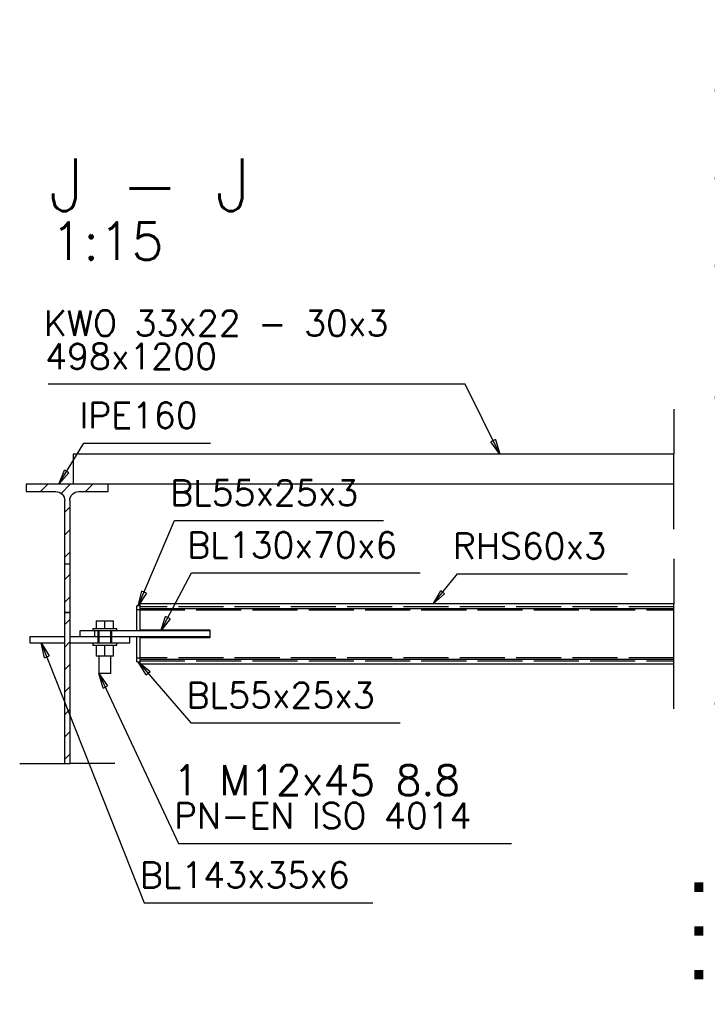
# Paper-space layout '450x700' of a CAD drawing. Header units: millimetres. Extents: x 0 to 420, y 0 to 695.
# Tile 3 of 86: x 183 to 228, y 87 to 153. Entities that reach past the tile are written whole.
import ezdxf

# ---------------------------------------------------------------- set-up
doc = ezdxf.new("R2010")
doc.units = ezdxf.units.MM
doc.linetypes.add('ACAD_ISO02W100', pattern=[15, 12, -3])
doc.linetypes.add('ACAD_ISO04W100', pattern=[30, 24, -3, 0, -3])
doc.layers.get('0').update_dxf_attribs({"linetype": 'CONTINUOUS'})
doc.layers.add('e-cad_opisy', color=7, linetype='CONTINUOUS')
doc.styles.add('ROMANS', font='romans')
doc.styles.add('Simplex.shx', font='simplex.shx', dxfattribs={"height": 2})
doc.linetypes.add('ZIGZAG', pattern='A,0.00254,-5.08,[131,ltypeshp.shx,S=5.08,R=0,X=-5.08,Y=0],-10.16,[131,ltypeshp.shx,S=5.08,R=180,X=5.08,Y=0],-5.08', length=20.32254)
pattern_1 = [(45, (187.8607, 114.5565), (-0.748355, 0.748355), [])]

psp = doc.layouts.new('450x700')

# ---------------------------------------------------------------- hatches: boundary and pattern name
h = psp.add_hatch()
h.set_pattern_fill('ANSI31', color=256, scale=0.333333, style=0)
h.set_pattern_definition(pattern_1)
h.paths.add_polyline_path([(185.527, 120.481), (185.527, 113.018), (185.861, 113.018), (185.861, 120.481, -0.414214), (186.461, 121.081), (188.427, 121.081), (188.427, 121.574), (182.961, 121.574), (182.961, 121.081), (184.927, 121.081, -0.414214)], flags=0)
h = psp.add_hatch()
h.set_pattern_fill('ANSI31', color=256, scale=0.333333, style=0)
h.set_pattern_definition(pattern_1)
h.paths.add_polyline_path([(185.527, 102.957), (185.861, 102.957), (185.861, 113.018), (185.527, 113.018)], flags=0)

# ---------------------------------------------------------------- linework, layer by layer
at = {"color": 7, "linetype": 'Continuous', "ltscale": 0.25}
for p, q in [((226.094, 126.574), (226.094, 123.574)), ((226.094, 118.574), (226.094, 121.574)), ((226.094, 116.601), (226.094, 113.601)), ((226.094, 106.601), (226.094, 109.601)), ((182.527, 102.957), (185.527, 102.957)), ((188.861, 102.957), (185.861, 102.957))]:
    psp.add_line(p, q, dxfattribs=at)
at = {"color": 0, "linetype": 'ByBlock', "lineweight": -2}
for p, q in [((214.211, 124.545), (213.912, 124.397)), ((214.505, 123.574), (213.912, 124.397)), ((214.211, 124.545), (214.505, 123.574)), ((185.129, 121.574), (185.51, 122.514)), ((185.794, 122.339), (185.129, 121.574)), ((185.794, 122.339), (185.51, 122.514)), ((190.427, 113.468), (190.666, 114.453)), ((190.972, 114.323), (190.427, 113.468)), ((190.972, 114.323), (190.666, 114.453)), ((210.073, 113.601), (210.569, 114.485)), ((210.829, 114.276), (210.073, 113.601)), ((210.829, 114.276), (210.569, 114.485)), ((191.923, 111.801), (192.246, 112.762)), ((192.54, 112.606), (191.923, 111.801)), ((192.54, 112.606), (192.246, 112.762)), ((184.174, 110.01), (183.961, 111.001)), ((183.961, 111.001), (184.484, 110.133)), ((184.174, 110.01), (184.484, 110.133)), ((190.954, 108.868), (190.427, 109.734)), ((190.427, 109.734), (191.207, 109.086)), ((188.081, 107.991), (187.809, 108.968)), ((187.809, 108.968), (188.383, 108.132)), ((190.954, 108.868), (191.207, 109.086)), ((188.081, 107.991), (188.383, 108.132))]:
    psp.add_line(p, q, dxfattribs=at)
at = {"linetype": 'Continuous', "ltscale": 0.25}
for p, q in [((226.094, 123.574), (186.094, 123.574)), ((186.094, 123.574), (186.094, 121.574)), ((188.427, 121.574), (182.961, 121.574)), ((182.961, 121.574), (182.961, 121.081)), ((226.094, 121.574), (188.427, 121.574)), ((188.427, 121.081), (188.427, 121.574)), ((182.961, 121.081), (184.927, 121.081)), ((186.461, 121.081), (188.427, 121.081)), ((185.527, 113.018), (185.527, 120.481)), ((185.861, 120.481), (185.861, 113.018)), ((226.094, 113.601), (190.527, 113.601)), ((190.527, 113.601), (190.527, 113.513)), ((190.527, 113.513), (190.527, 113.301)), ((185.527, 113.018), (185.861, 113.018)), ((185.861, 113.018), (185.527, 113.018)), ((185.527, 102.957), (185.527, 113.018)), ((185.861, 113.018), (185.861, 102.957)), ((190.527, 113.468), (190.327, 113.468)), ((190.327, 113.39), (190.327, 113.468)), ((190.327, 113.201), (190.327, 113.39)), ((190.527, 113.201), (190.327, 113.201)), ((190.327, 111.801), (190.327, 113.201)), ((190.527, 113.301), (226.094, 113.301)), ((190.527, 113.301), (190.527, 111.868)), ((187.616, 112.468), (188.194, 112.468)), ((187.616, 112.468), (187.616, 111.968)), ((188.194, 112.468), (188.772, 112.468)), ((188.194, 111.968), (188.194, 112.468)), ((188.772, 111.968), (188.772, 112.468)), ((187.527, 111.801), (186.527, 111.801)), ((186.527, 111.801), (186.527, 111.401)), ((187.394, 111.968), (187.409, 111.968)), ((187.394, 111.968), (187.394, 111.801)), ((187.409, 111.968), (187.455, 111.968)), ((187.455, 111.968), (187.529, 111.968)), ((195.194, 111.801), (187.527, 111.801)), ((187.527, 111.401), (187.527, 111.801)), ((187.529, 111.968), (187.628, 111.968)), ((187.628, 111.968), (187.75, 111.968)), ((187.75, 111.968), (187.888, 111.968)), ((187.888, 111.968), (188.038, 111.968)), ((188.038, 111.968), (188.194, 111.968)), ((188.194, 111.968), (188.35, 111.968)), ((188.35, 111.968), (188.5, 111.968)), ((188.5, 111.968), (188.639, 111.968)), ((188.639, 111.968), (188.76, 111.968)), ((188.76, 111.968), (188.859, 111.968)), ((188.859, 111.968), (188.933, 111.968)), ((188.933, 111.968), (188.979, 111.968)), ((188.979, 111.968), (188.994, 111.968)), ((188.994, 111.801), (188.994, 111.968)), ((190.527, 111.868), (195.194, 111.868)), ((190.527, 111.868), (190.527, 111.801)), ((195.194, 111.868), (195.194, 111.801)), ((195.194, 111.801), (195.194, 111.401)), ((185.527, 111.401), (183.194, 111.401)), ((183.194, 111.401), (183.194, 111.001)), ((183.194, 111.001), (185.527, 111.001)), ((189.861, 111.401), (185.861, 111.401)), ((185.861, 111.001), (189.861, 111.001)), ((187.394, 111.001), (187.394, 110.834)), ((188.994, 110.834), (188.994, 111.001)), ((195.194, 111.401), (189.861, 111.401)), ((189.861, 111.001), (189.861, 111.401)), ((190.327, 110.001), (190.327, 111.401)), ((190.527, 111.401), (190.527, 111.334)), ((195.194, 111.334), (190.527, 111.334)), ((190.527, 111.334), (190.527, 109.901)), ((195.194, 111.401), (195.194, 111.334)), ((187.409, 110.834), (187.394, 110.834)), ((187.455, 110.834), (187.409, 110.834)), ((187.529, 110.834), (187.455, 110.834)), ((187.628, 110.834), (187.529, 110.834)), ((187.616, 110.834), (187.616, 110.114)), ((187.75, 110.834), (187.628, 110.834)), ((187.888, 110.834), (187.75, 110.834)), ((188.038, 110.834), (187.888, 110.834)), ((188.194, 110.834), (188.038, 110.834)), ((188.35, 110.834), (188.194, 110.834)), ((188.194, 110.114), (188.194, 110.834)), ((188.5, 110.834), (188.35, 110.834)), ((188.639, 110.834), (188.5, 110.834)), ((188.76, 110.834), (188.639, 110.834)), ((188.859, 110.834), (188.76, 110.834)), ((188.772, 110.114), (188.772, 110.834)), ((188.933, 110.834), (188.859, 110.834)), ((188.979, 110.834), (188.933, 110.834)), ((188.994, 110.834), (188.979, 110.834)), ((188.194, 110.114), (187.616, 110.114)), ((187.794, 110.114), (187.794, 108.968)), ((188.772, 110.114), (188.194, 110.114)), ((188.594, 108.968), (188.594, 110.114)), ((190.327, 110.001), (190.527, 110.001)), ((190.327, 109.812), (190.327, 110.001)), ((190.327, 109.734), (190.327, 109.812)), ((190.327, 109.734), (190.527, 109.734)), ((226.094, 109.901), (190.527, 109.901)), ((190.527, 109.901), (190.527, 109.689)), ((190.527, 109.689), (190.527, 109.601)), ((190.527, 109.601), (226.094, 109.601)), ((187.825, 108.968), (187.794, 108.968)), ((187.911, 108.968), (187.825, 108.968)), ((188.041, 108.968), (187.911, 108.968)), ((188.194, 108.968), (188.041, 108.968)), ((188.347, 108.968), (188.194, 108.968)), ((188.477, 108.968), (188.347, 108.968)), ((188.564, 108.968), (188.477, 108.968)), ((188.594, 108.968), (188.564, 108.968))]:
    psp.add_line(p, q, dxfattribs=at)
at = {"color": 7, "linetype": 'ZIGZAG', "ltscale": 0.25}
for p, q in [((226.094, 121.574), (226.094, 123.574)), ((226.094, 109.601), (226.094, 113.601)), ((185.527, 102.957), (185.861, 102.957))]:
    psp.add_line(p, q, dxfattribs=at)
at = {"color": 84, "linetype": 'ACAD_ISO02W100', "ltscale": 0.25}
for p, q in [((185.861, 116.241), (185.527, 116.241)), ((185.861, 116.241), (185.527, 116.241)), ((226.094, 113.401), (190.527, 113.401)), ((190.527, 113.201), (226.094, 113.201)), ((187.727, 111.801), (187.727, 111.401)), ((187.794, 111.801), (187.794, 111.001)), ((188.594, 111.001), (188.594, 111.801)), ((188.661, 111.401), (188.661, 111.801)), ((187.727, 111.401), (187.727, 111.001)), ((188.661, 111.001), (188.661, 111.401)), ((226.094, 110.001), (190.527, 110.001)), ((190.527, 109.801), (226.094, 109.801))]:
    psp.add_line(p, q, dxfattribs=at)
at = {"color": 10, "linetype": 'ACAD_ISO04W100', "ltscale": 0.25}
psp.add_line((185.694, 116.241), (185.694, 116.241), dxfattribs=at)
at = {"color": 7}
for points in [[(214.505, 123.574), (212.196, 128.242), (184.43, 128.242)], [(185.129, 121.574), (186.806, 124.307), (195.225, 124.307)], [(190.427, 113.468), (192.844, 119.147), (206.768, 119.147)], [(191.923, 111.801), (193.981, 115.669), (209.2, 115.669)], [(210.073, 113.601), (211.678, 115.601), (223.012, 115.601)], [(183.961, 111.001), (190.824, 93.681), (206.043, 93.681)], [(190.427, 109.734), (193.937, 105.664), (207.861, 105.664)], [(187.809, 108.968), (193.101, 97.635), (215.282, 97.635)]]:
    psp.add_lwpolyline(points, dxfattribs=at)
at = {"linetype": 'Continuous', "ltscale": 0.25, "extrusion": (-1.71503e-16, 0, -1)}
for centre, start, end in [((-184.927, 120.481), 90, 180), ((-186.461, 120.481), 0, 90)]:
    psp.add_arc(centre, 0.6, start, end, dxfattribs=at)

# ---------------------------------------------------------------- texts
at = {"color": 84, "style": 'Simplex.shx'}
for s, height, p in [('J - J', 3.5, (184.446, 139.767)), ('1:15', 2.5, (184.608, 136.517))]:
    psp.add_text(s, height=height, dxfattribs=at).set_placement(p)
at = {"color": 7, "style": 'Simplex.shx'}
for s, height, p in [('KWO 33x22 - 30x3 ', 1.7, (184.131, 131.452)), ('498x1200', 1.7, (184.23, 129.242)), ('IPE160', 1.7, (186.508, 125.307)), ('BL55x25x3', 1.7, (192.546, 120.147)), ('BL130x70x6', 1.7, (193.683, 116.669)), ('RHS60x3', 1.7, (211.38, 116.601)), ('BL55x25x3', 1.7, (193.639, 106.664)), ('1 M12x45 8.8', 2, (192.74, 100.845)), ('PN-EN ISO 4014', 1.7, (192.803, 98.635)), ('BL143x35x6', 1.7, (190.525, 94.681))]:
    psp.add_text(s, height=height, dxfattribs=at).set_placement(p)
at = {"layer": 'e-cad_opisy', "ltscale": 4, "insert": (227.322, 87.517), "char_height": 1.75, "width": 85, "attachment_point": 7, "style": 'ROMANS'}
psp.add_mtext('{\\L\\C2;UWAGI MONTAŻOWE:\\P\\A1;\\fArial|b0|i0|c238|p34;\\l\\C1;▪ \\Fromans|c238;Połączenia spawne, jeśli nie podano inaczej:\\P -{\\W1.95238; }Spoiny wykonywać na całej długości przylegania \\P    elementów;\\P -{\\W1.95238; }Grubość spoin na pełen przetop: 1,0 t - grubość \\P    elementu\\P -{\\W1.95238; }Grubość spoin pachwinowych: 0,7 t  - grubośc \\P    cieńszego elementu, min. a=3 mm;\\P -{\\W1.95238; }Grubość spoin pachwinowej obustronnej: 0,5 t  - gr. \\P    cieńszego elementu, min. a=3 mm;\\P -{\\W1.95238; }Grubość wszystkich nieoznaczonych spoin pachwinowych \\P    profili rurowych równa grubości ścianki elementu;\\P -{\\W1.95238; }Elementy stykowane doczołowo poprzez docięcie według \\P    dwusiecznej kąta spawać spoiną czołową z\\~pełnym \\P    przetopem;\\P -{\\W1.95238; }Spawanie profili zamkniętych formowanych na zimno \\P    dopuszczalne tylko w środku przekroju z\\~wyłączeniem \\P    obszarów o\\~szerokości 7 t od krawędzi profilu (t - \\P    grubość ścianki) zgodnie z normą Eurocode 3. \\P    Połączenia doczołowe rur zimnogiętych należy zawsze \\P    wykonać z pionową blachą węzłową, wciętą w profil na \\P    "widelec";\\P -{\\W1.95238; }W przypadku braku możliwości położenia spoiny \\P    pachwinowej lub gdy zewnętrzna krawędź profilu \\P    zlicowana jest z blachą czołową, elementy należy \\P    stykować spoiną \\H0.7x;\\S1/2;\\H1.42857x;V z pełnym przetopem.  \\P\\fArial|b0|i0|c238|p34;▪ \\Fromans|c238;Parametry spawania zgodne z zaleceniami technologa;\\P\\fArial|b0|i0|c238|p34;▪ \\Fromans|c238;Dystanse wypełnić blachą uzupełniającą,\\P\\fArial|b0|i0|c238|p34;▪ \\Fromans|c238;Śruby zwykłe (klasy 8.8) wg normy PN-EN ISO 4014;}', dxfattribs=at)

doc.saveas('drawing.dxf')
